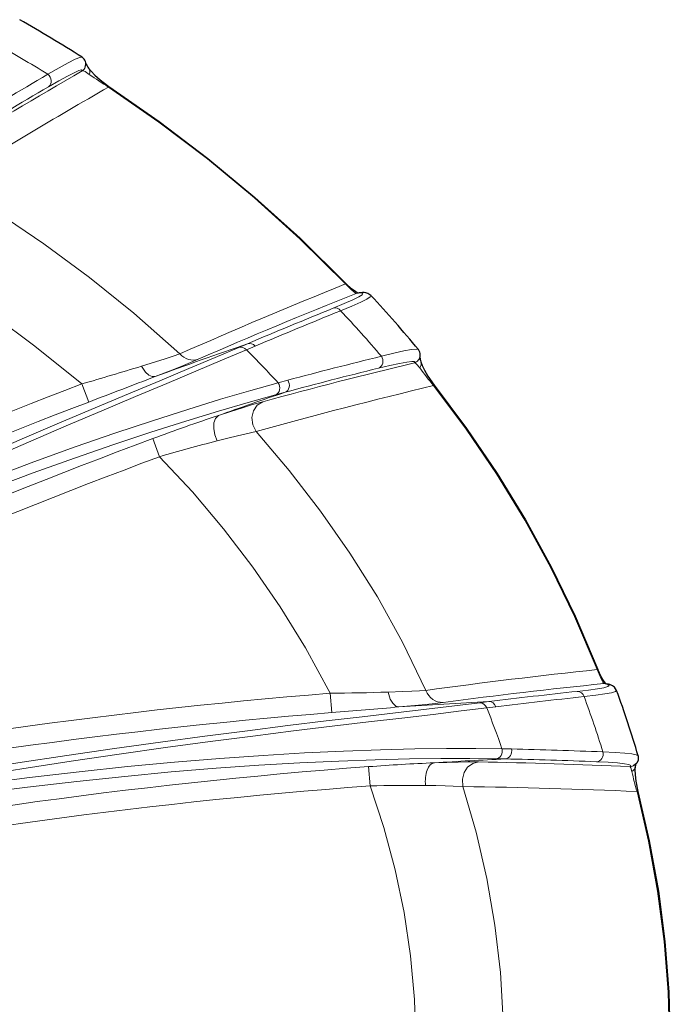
# Model space of a CAD drawing. Header units: millimetres. Extents: x 290 to 884, y -120 to 720.
# Tile 12 of 28: x 599 to 632, y 61 to 112. Entities that reach past the tile are written whole.
import ezdxf

# ---------------------------------------------------------------- set-up
doc = ezdxf.new("R2010")
doc.units = ezdxf.units.MM

# ---------------------------------------------------------------- blocks, each defined once
blk = doc.blocks.new('b', base_point=(326.023, -49.578))
at = {"color": 0, "linetype": 'Continuous', "lineweight": 0}
for p, q in [((603.384, 108.242), (603.405, 108.273)), ((615.627, 98.066), (615.654, 98.092)), ((610.572, 94.979), (610.121, 94.787)), ((610.96, 94.857), (610.508, 94.665)), ((602.358, 91.965), (602.003, 92.899)), ((612.146, 92.962), (612.642, 93.094)), ((620.184, 92.818), (620.214, 92.841)), ((612.009, 92.337), (612.504, 92.471)), ((606.024, 89.141), (605.677, 90.078)), ((628.639, 78.135), (628.674, 78.149)), ((628.966, 77.428), (628.977, 77.414)), ((614.917, 75.916), (614.837, 76.912)), ((623.038, 76.483), (622.57, 76.425)), ((623.395, 76.218), (622.928, 76.16)), ((623.718, 74.05), (624.203, 74.039)), ((623.395, 73.532), (623.88, 73.522)), ((616.898, 72.125), (616.824, 73.122)), ((630.695, 71.831), (630.731, 71.84))]:
    blk.add_line(p, q, dxfattribs=at)
for points in [[(600.249, 108.903), (600.829, 109.241), (601.3, 109.502), (601.658, 109.681), (601.896, 109.778), (602.013, 109.791)], [(600.284, 108.263), (600.819, 108.571), (601.263, 108.813), (601.609, 108.987), (601.854, 109.092), (601.995, 109.126), (602.027, 109.08)], [(602.027, 109.08), (602.085, 109.075), (602.168, 109.04), (602.391, 108.896)], [(603.384, 108.242), (605.975, 106.438), (608.49, 104.529), (610.923, 102.517), (613.267, 100.401), (615.627, 98.066)], [(595.127, 103.3), (597.613, 101.77), (600.041, 100.137), (602.404, 98.4), (604.695, 96.557), (607.069, 94.456)], [(590.642, 100.629), (592.959, 99.318), (595.224, 97.919), (597.432, 96.433), (599.577, 94.857), (602.003, 92.899)], [(616.172, 97.58), (616.128, 97.606), (616.042, 97.677), (615.898, 97.807), (615.627, 98.066)], [(614.992, 96.813), (615.565, 97.051), (616.01, 97.247), (616.323, 97.402), (616.498, 97.514), (616.533, 97.581), (616.429, 97.604), (616.173, 97.58)], [(615.38, 96.681), (615.963, 96.927), (616.417, 97.13), (616.734, 97.29), (616.912, 97.404), (616.947, 97.474)], [(610.121, 94.787), (608.892, 94.266), (607.527, 93.693), (606.033, 93.068), (604.418, 92.391), (602.69, 91.664), (600.856, 90.887), (598.926, 90.06), (596.908, 89.185), (594.81, 88.263), (592.641, 87.295), (590.41, 86.283), (588.125, 85.228), (585.795, 84.132), (583.426, 82.996), (581.028, 81.824), (578.606, 80.616), (576.168, 79.375), (573.72, 78.103), (571.267, 76.802), (568.813, 75.473), (566.364, 74.118), (563.923, 72.739), (561.392, 71.278)], [(610.508, 94.665), (609.272, 94.14), (607.899, 93.562), (606.396, 92.931), (604.772, 92.249), (603.033, 91.515), (601.189, 90.731), (599.248, 89.896), (597.219, 89.013), (595.109, 88.083), (592.929, 87.105), (590.687, 86.083), (588.391, 85.018), (586.049, 83.911), (583.671, 82.764), (581.263, 81.58), (578.832, 80.36), (576.386, 79.106), (573.931, 77.821), (571.471, 76.506), (569.013, 75.164), (566.561, 73.796), (564.117, 72.403), (561.593, 70.933)], [(617.484, 94.333), (618.127, 94.491), (618.645, 94.605), (619.032, 94.674), (619.284, 94.699), (619.398, 94.677)], [(607.069, 94.456), (606.727, 94.337), (606.306, 94.199), (605.817, 94.043), (605.085, 93.816)], [(608.021, 94.178), (607.623, 94.009), (607.132, 93.81), (606.563, 93.583), (605.791, 93.281)], [(605.791, 93.281), (605.637, 93.28), (605.466, 93.36), (605.294, 93.514), (605.085, 93.816)], [(617.331, 93.717), (617.929, 93.86), (618.418, 93.965), (618.795, 94.033), (619.053, 94.062), (619.191, 94.052), (619.2, 93.996)], [(619.2, 93.996), (619.247, 93.976), (619.306, 93.925), (619.464, 93.73)], [(612.145, 92.962), (610.73, 92.566), (609.171, 92.108), (607.476, 91.587), (605.655, 91.002), (603.715, 90.354), (601.668, 89.644), (599.521, 88.871), (597.287, 88.036), (594.973, 87.141), (592.59, 86.187), (590.149, 85.175), (587.657, 84.108), (585.125, 82.986), (582.562, 81.814), (579.976, 80.593), (577.374, 79.325), (574.764, 78.014), (572.152, 76.662), (569.544, 75.272), (566.945, 73.846), (564.36, 72.386), (561.783, 70.891)], [(620.184, 92.818), (621.857, 90.571), (623.429, 88.25), (624.892, 85.86), (626.24, 83.402), (627.469, 80.882), (628.639, 78.135)], [(612.009, 92.337), (610.606, 91.947), (609.061, 91.495), (607.381, 90.98), (605.576, 90.403), (603.653, 89.763), (601.623, 89.061), (599.496, 88.298), (597.28, 87.474), (594.985, 86.59), (592.622, 85.649), (590.199, 84.65), (587.727, 83.597), (585.214, 82.49), (582.669, 81.333), (580.099, 80.128), (577.514, 78.878), (574.92, 77.584), (572.322, 76.25), (569.728, 74.878), (567.14, 73.47), (564.564, 72.029), (561.984, 70.546)], [(609.059, 91.27), (609.71, 91.484), (610.302, 91.672), (610.823, 91.831), (611.358, 91.984)], [(611.358, 91.984), (611.073, 91.805), (610.875, 91.518), (610.791, 91.164), (610.833, 90.792), (611.008, 90.437)], [(608.994, 89.96), (608.879, 90.276), (608.821, 90.6), (608.83, 90.892), (608.904, 91.12), (609.059, 91.27)], [(608.994, 89.96), (609.546, 90.1), (610.049, 90.223), (610.495, 90.327), (611.008, 90.437)], [(611.008, 90.437), (612.72, 88.426), (614.34, 86.331), (615.862, 84.153), (617.276, 81.893), (618.573, 79.557), (619.784, 77.065)], [(606.024, 89.141), (607.719, 87.317), (609.327, 85.415), (610.842, 83.439), (612.256, 81.389), (613.561, 79.269), (614.837, 76.912)], [(628.966, 77.428), (628.93, 77.486), (628.874, 77.598), (628.791, 77.78), (628.639, 78.135)], [(627.605, 77.012), (628.185, 77.079), (628.644, 77.143), (628.976, 77.203), (629.179, 77.261), (629.252, 77.314), (629.193, 77.364), (628.977, 77.414)], [(619.784, 77.065), (619.455, 77.041), (619.052, 77.019), (618.583, 76.999), (617.831, 76.973)], [(618.391, 76.207), (618.227, 76.254), (618.072, 76.395), (617.941, 76.615), (617.831, 76.973)], [(627.959, 76.739), (628.564, 76.812), (629.039, 76.88), (629.378, 76.944), (629.578, 77.004), (629.638, 77.062)], [(622.57, 76.425), (621.265, 76.264), (619.813, 76.091), (618.219, 75.904), (616.49, 75.701), (614.633, 75.481), (612.655, 75.241), (610.563, 74.98), (608.366, 74.697), (606.073, 74.389), (603.691, 74.056), (601.23, 73.697), (598.699, 73.311), (596.106, 72.896), (593.461, 72.453), (590.774, 71.982), (588.052, 71.482), (585.305, 70.954), (582.541, 70.399), (579.767, 69.816), (576.988, 69.207), (574.209, 68.571), (571.367, 67.893)], [(620.669, 76.439), (620.27, 76.391), (619.779, 76.338), (619.207, 76.282), (618.391, 76.207)], [(622.928, 76.161), (621.615, 75.999), (620.153, 75.824), (618.549, 75.635), (616.81, 75.43), (614.941, 75.208), (612.951, 74.966), (610.846, 74.703), (608.636, 74.417), (606.329, 74.106), (603.933, 73.77), (601.458, 73.407), (598.912, 73.016), (596.304, 72.596), (593.645, 72.147), (590.944, 71.669), (588.209, 71.162), (585.451, 70.625), (582.676, 70.06), (579.893, 69.467), (577.107, 68.846), (574.323, 68.199), (571.462, 67.504)], [(623.718, 74.05), (622.359, 74.067), (620.855, 74.065), (619.211, 74.043), (617.433, 73.998), (615.528, 73.928), (613.504, 73.83), (611.368, 73.703), (609.128, 73.544), (606.792, 73.352), (604.369, 73.124), (601.867, 72.86), (599.296, 72.558), (596.666, 72.217), (593.984, 71.837), (591.262, 71.418), (588.507, 70.959), (585.73, 70.463), (582.937, 69.928), (580.137, 69.357), (577.336, 68.751), (574.538, 68.111), (571.644, 67.413)], [(628.932, 73.884), (629.558, 73.856), (630.058, 73.822), (630.426, 73.781), (630.658, 73.735), (630.755, 73.68)], [(623.395, 73.532), (622.049, 73.549), (620.559, 73.548), (618.93, 73.526), (617.168, 73.482), (615.281, 73.413), (613.275, 73.317), (611.158, 73.192), (608.938, 73.035), (606.623, 72.846), (604.221, 72.621), (601.742, 72.361), (599.193, 72.064), (596.585, 71.729), (593.926, 71.355), (591.226, 70.944), (588.493, 70.494), (585.736, 70.007), (582.962, 69.483), (580.18, 68.924), (577.394, 68.331), (574.61, 67.705), (571.738, 67.024)], [(620.223, 73.319), (620.873, 73.343), (621.458, 73.358), (621.969, 73.365), (622.505, 73.364)], [(622.505, 73.364), (622.204, 73.282), (621.943, 73.092), (621.758, 72.814), (621.668, 72.482), (621.695, 72.09)], [(628.598, 73.377), (629.204, 73.348), (629.688, 73.312), (630.048, 73.27), (630.278, 73.225), (630.378, 73.175), (630.336, 73.116)], [(630.336, 73.116), (630.374, 73.061), (630.426, 72.87)], [(616.898, 72.125), (617.605, 69.977), (618.193, 67.792), (618.657, 65.578), (618.992, 63.341), (619.197, 61.088), (619.27, 58.828), (619.209, 56.567), (619.016, 54.313), (618.693, 52.074), (618.242, 49.858), (617.666, 47.67), (616.898, 45.318)], [(619.769, 72.149), (620.297, 72.142), (620.775, 72.131), (621.196, 72.117), (621.695, 72.09)], [(621.695, 72.09), (622.377, 69.739), (622.932, 67.349), (623.352, 64.927), (623.636, 62.485), (623.782, 60.028), (623.786, 57.564), (623.649, 55.106), (623.373, 52.663), (622.961, 50.24), (622.414, 47.848), (621.695, 45.353)], [(630.695, 71.831), (631.291, 69.274), (631.76, 66.689), (632.098, 64.085), (632.304, 61.467), (632.378, 58.841), (632.316, 56.216), (632.122, 53.596), (631.796, 50.99), (631.339, 48.404), (630.695, 45.612)]]:
    blk.add_lwpolyline(points, dxfattribs=at)
at = {"color": 0, "linetype": 'Continuous', "lineweight": 30}
for points in [[(602.352, 109.225), (602.485, 109.061), (602.678, 108.859), (602.943, 108.62), (603.405, 108.273)], [(603.405, 108.273), (605.998, 106.467), (608.514, 104.558), (610.948, 102.544), (613.294, 100.427), (615.654, 98.092)], [(616.274, 97.6), (616.16, 97.659), (615.945, 97.819), (615.654, 98.092)], [(616.947, 97.474), (616.79, 97.582), (616.676, 97.614), (616.588, 97.622), (616.508, 97.622), (616.427, 97.617), (616.34, 97.608), (616.237, 97.595)], [(619.529, 94.051), (619.599, 93.861), (619.716, 93.614), (619.89, 93.308), (620.214, 92.841)], [(620.214, 92.841), (621.888, 90.591), (623.461, 88.269), (624.925, 85.877), (626.275, 83.418), (627.503, 80.897), (628.674, 78.149)], [(629.096, 77.402), (629.041, 77.461), (628.956, 77.578), (628.847, 77.766), (628.674, 78.149)], [(629.638, 77.062), (629.535, 77.221), (629.436, 77.296), (629.357, 77.334), (629.286, 77.359), (629.217, 77.378), (629.144, 77.393), (629.052, 77.41)], [(630.755, 73.68), (630.761, 73.465), (630.682, 73.299), (630.59, 73.21), (630.503, 73.157)], [(630.601, 73.121), (630.586, 72.949), (630.591, 72.699), (630.626, 72.363), (630.731, 71.84)], [(630.731, 71.84), (631.328, 69.281), (631.797, 66.694), (632.135, 64.087), (632.342, 61.466), (632.415, 58.839), (632.354, 56.211), (632.159, 53.59), (631.832, 50.981), (631.375, 48.392), (630.731, 45.603)]]:
    blk.add_lwpolyline(points, dxfattribs=at)
for centre, radius, start, end in [((557.556, 39.438), 83.222, 57.7103, 60.2971), ((601.783, 109.431), 0.428, 337.9775, 57.3562), ((603.899, 110.377), 1.929, 208.8319, 216.6589), ((567.733, 51.862), 67.1, 39.64844, 42.82496), ((619.064, 94.405), 0.43, 318.6908, 39.0882), ((621.176, 94.58), 1.731, 190.2387, 197.8069), ((577.911, 58.092), 55.096, 16.4357, 20.1404), ((631.746, 72.951), 1.158, 165.6874, 171.5534)]:
    blk.add_arc(centre, radius, start, end, dxfattribs=at)
at = {"color": 0, "linetype": 'Continuous', "lineweight": 0}
for centre, radius, start, end in [((557.36, 39.104), 81.923, 58.43071, 60.6574), ((737.39, -125.982), 271.251, 119.93587, 121.66239), ((737.675, -126.734), 272.783, 120.25106, 121.31394), ((601.806, 109.412), 0.399, 303.6483, 339.2247), ((602.066, 109.025), 0.35, 338.4034, 35.0753), ((613.925, 125.335), 20.082, 234.9467, 238.341), ((735.944, -122.636), 266.227, 119.86251, 121.93371), ((737.087, -125.353), 270.724, 120.35274, 121.42105), ((720.722, -163.026), 281.45, 111.92588, 113.81692), ((722.47, -168.635), 286.651, 111.76635, 113.53209), ((722.088, -167.544), 285.226, 112.05389, 113.01508), ((722.806, -169.816), 287.334, 111.95454, 112.90804), ((567.44, 51.6), 65.806, 40.49372, 43.23985), ((701.723, -169.211), 279.473, 109.03545, 110.07553), ((566.524, 50.751), 62.154, 42.77576, 44.95422), ((682.345, -169.29), 271.485, 103.82217, 104.87696), ((536.42, 319.003), 235.424, 286.175, 286.95754), ((682.174, -167.764), 269.228, 103.52705, 105.2502), ((681.981, -166.645), 268.269, 103.94508, 105.0097), ((619.077, 94.384), 0.407, 287.6941, 320.6711), ((636.091, 106.112), 20.73, 216.6754, 219.8879), ((403.345, 616.149), 560.691, 290.78991, 291.16568), ((701.722, -169.209), 280.436, 110.82938, 116.93225), ((681.294, -161.537), 261.593, 103.50955, 105.58604), ((701.723, -169.211), 276.473, 108.82645, 109.58262), ((701.722, -169.208), 279.436, 110.82937, 116.93226), ((643.534, -11.933), 108.809, 108.47174, 110.36012), ((701.722, -169.209), 276.504, 110.32564, 116.86068), ((634.842, -9.615), 102.875, 104.552, 106.26803), ((701.721, -169.206), 275.501, 110.32561, 116.86071), ((657.457, -197.471), 277.108, 95.96944, 97.81375), ((657.977, -205.574), 284.471, 95.85116, 97.53592), ((628.946, 77.047), 0.381, 70.0643, 87.0411), ((628.99, 77.028), 0.386, 80.7853, 92.0187), ((637.307, -202.619), 280.433, 94.59582, 101.93174), ((612.805, 250.097), 173.197, 270.67244, 271.66318), ((657.851, -204.131), 282.765, 96.14037, 97.07214), ((637.308, -202.625), 279.473, 92.92695, 93.88118), ((658.071, -207.185), 285.516, 96.05404, 96.97593), ((577.731, 58.03), 53.599, 17.2039, 20.4291), ((637.308, -202.624), 279.438, 94.59589, 101.93167), ((581.532, 494.961), 420.373, 274.55518, 275.03036), ((577.305, 57.881), 49.148, 19.2079, 21.8352), ((617.512, -202.193), 276.313, 87.63126, 88.61237), ((624.448, -28.636), 102.043, 92.37313, 94.2848), ((637.308, -202.625), 276.473, 92.78398, 93.54305), ((617.8, -199.655), 273.059, 87.36873, 89.01277), ((617.926, -198.077), 271.664, 87.74859, 88.74424), ((637.308, -202.626), 276.508, 94.24848, 101.86021), ((630.325, 73.519), 0.403, 271.5711, 296.1964), ((648.629, 77.022), 18.67, 192.8499, 196.1436), ((637.307, -202.619), 275.501, 94.24839, 101.86031), ((619.084, -18.618), 90.769, 89.56753, 91.37984), ((618.636, -190.819), 262.927, 87.37115, 89.3333)]:
    blk.add_arc(centre, radius, start, end, dxfattribs=at)
at = {"color": 0, "linetype": 'Continuous', "lineweight": 0, "extrusion": (0, 0, -1)}
for centre, major_axis, ratio, start_param, end_param in [((600.06, 108.594), (-0.202, 0.345), 0.884138, 1.130271, 3.066808), ((615.115, 96.433), (-0.15, 0.371), 0.894401, 0.07808, 1.237269), ((610.702, 94.601), (-0.156, 0.368), 0.893692, 0.077922, 1.228283), ((617.209, 94.097), (-0.096, 0.388), 0.886771, 1.15389, 3.065985), ((612.375, 92.849), (-0.104, 0.386), 0.885085, 1.138529, 3.066601), ((627.619, 76.613), (-0.043, 0.398), 0.901114, 0.08054, 1.345438), ((623.058, 76.084), (-0.049, 0.397), 0.900862, 0.080568, 1.340231), ((623.86, 73.921), (0.009, 0.4), 0.895495, 1.251797, 3.063187), ((628.586, 73.777), (0.016, 0.4), 0.896391, 1.264393, 3.062738), ((620.284, 72.322), (-0.04, 0.999), 0.528294, 4.559479, 6.242034)]:
    blk.add_ellipse(centre, major_axis=major_axis, ratio=ratio, start_param=start_param, end_param=end_param, dxfattribs=at)
at = {"color": 0, "linetype": 'Continuous', "lineweight": 0}
for centre, major_axis, ratio, start_param, end_param in [((616.295, 97.199), (-0.058, 0.396), 0.978046, 6.271151, 6.451512), ((610.252, 94.409), (0.157, -0.368), 0.893608, 1.914352, 3.063706), ((607.686, 95.12), (0.399, -0.917), 0.891323, 5.082822, 6.206174), ((619.146, 93.933), (-0.382, -0.118), 0.905442, 2.225315, 3.141619), ((611.88, 92.715), (0.104, -0.386), 0.884888, 0.074937, 2.004802), ((620.61, 77.437), (0.131, -0.991), 0.899071, 4.97651, 6.203433), ((622.591, 76.026), (0.05, -0.397), 0.900829, 1.802037, 3.061045), ((623.375, 73.931), (-0.008, -0.4), 0.895385, 0.078374, 1.891297), ((630.205, 73.183), (-0.395, 0.061), 0.92226, 2.299262, 3.141604)]:
    blk.add_ellipse(centre, major_axis=major_axis, ratio=ratio, start_param=start_param, end_param=end_param, dxfattribs=at)

msp = doc.modelspace()

# ---------------------------------------------------------------- block references
at = {"color": 72, "linetype": 'Continuous', "lineweight": 0}
msp.add_blockref('b', (326.023, -49.578), dxfattribs=at)

doc.saveas('drawing.dxf')
